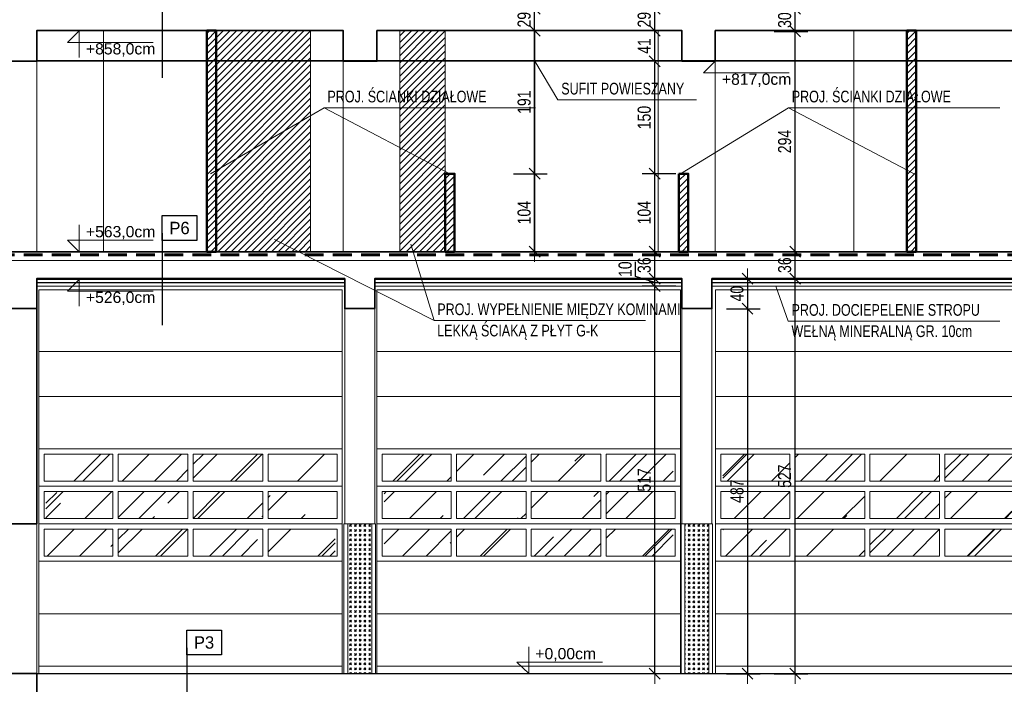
# Model space of a CAD drawing. Header units: millimetres. Extents: x 4813 to 9013, y -5271 to -2301.
# Tile 5 of 8: x 6098 to 7412, y -4273 to -3386. Entities that reach past the tile are written whole.
import ezdxf
from ezdxf.enums import TextEntityAlignment as Align

# ---------------------------------------------------------------- set-up
doc = ezdxf.new("R2010")
doc.units = ezdxf.units.MM
doc.linetypes.add('DASHEDX2', pattern=[1.5, 1, -0.5])
for name, color, linetype, lineweight in [('BA_txc', 1, 'Continuous', 18), ('BA_txs', 2, 'Continuous', 18), ('PG_PRZERYWANE_ŚREDNIE', 1, 'DASHEDX2', 18), ('PG_SZRAF', 1, 'Continuous', 18), ('PG_WIDOKOWE_CIENKIE', 1, 'Continuous', 18), ('PG_WYMIARY', 1, 'Continuous', 18), ('PG_ŚCIANY_SŁUPY', 4, 'Continuous', 35)]:
    doc.layers.add(name, color=color, linetype=linetype, lineweight=lineweight)
doc.layers.add('BS_TXG', color=2, linetype='Continuous')
doc.layers.add('PG_IZOLACJA', color=1, linetype='ZIGZAG')
doc.styles.add('BIKTG', font='BIKROMSW.SHX')
doc.styles.add('BIKTS', font='bikromsw.shx', dxfattribs={"width": 0.85})
doc.styles.add('BIKWYM', font='BIKROMSW.SHX', dxfattribs={"width": 0.8})
doc.styles.get("Standard").update_dxf_attribs({"font": 'arial.ttf'})
doc.linetypes.add('ZIGZAG', pattern='A,0.0001,-0.2,[131,ltypeshp.shx,S=0.2,R=0,X=-0.2,Y=0],-0.4,[131,ltypeshp.shx,S=0.2,R=180,X=0.2,Y=0],-0.2', length=0.8001)
doc.dimstyles.new('BA_KR_50', dxfattribs={"dimscale": 0.5, "dimtxt": 25, "dimasz": 1.666667, "dimexe": 24, "dimexo": 0, "dimgap": 0, "dimtad": 0, "dimdec": 1, "dimrnd": 0.5, "dimzin": 9, "dimdsep": 46, "dimtxsty": 'BIKWYM', "dimblk": 'WYM-KR', "dimcen": 0, "dimdle": 20, "dimclrd": 256, "dimclre": 256, "dimclrt": 7, "dimadec": 0, "dimazin": 0, "dimtfac": 0.033333, "dimtdec": 1, "dimtmove": 0, "dimatfit": 3, "dimldrblk": 'WYM-KR', "dimfxl": 40, "dimfxlon": 1, "dimtvp": 0.8, "dimtolj": 1, "dimarcsym": 0})
pattern_1 = [(45, (5984.445, -1816.78), (64.6578, 172.421), [1143, -152.4, 381, -76.2]), (45, (6029.17, -1718.18), (-125.544, 17.781), [228.6, -25.146, 457.2, -57.15]), (45, (5965.587, -1744.043), (244.0834, 316.2846), [609.6, -106.68, 304.8, -76.2])]

# ---------------------------------------------------------------- blocks, each defined once
blk = doc.blocks.new('brama poz')
at = {"layer": 'PG_SZRAF'}
h = blk.add_hatch(dxfattribs=at)
h.set_pattern_fill('AR-RROOF', color=256, scale=3, angle=45)
h.set_pattern_definition(pattern_1)
h.paths.add_polyline_path([(7579, -3965.5), (7489.5, -3965.5), (7489.5, -4001.5), (7579, -4001.5)])
h = blk.add_hatch(dxfattribs=at)
h.set_pattern_fill('AR-RROOF', color=256, scale=3, angle=45)
h.set_pattern_definition(pattern_1)
h.paths.add_polyline_path([(7679, -3965.5), (7586, -3965.5), (7586, -4001.5), (7679, -4001.5)])
h = blk.add_hatch(dxfattribs=at)
h.set_pattern_fill('AR-RROOF', color=256, scale=3, angle=45)
h.set_pattern_definition(pattern_1)
h.paths.add_polyline_path([(7779, -3965.5), (7686, -3965.5), (7686, -4001.5), (7779, -4001.5)])
h = blk.add_hatch(dxfattribs=at)
h.set_pattern_fill('AR-RROOF', color=256, scale=3, angle=45)
h.set_pattern_definition(pattern_1)
h.paths.add_polyline_path([(7875.5, -3965.5), (7786, -3965.5), (7786, -4001.5), (7875.5, -4001.5)])
h = blk.add_hatch(dxfattribs=at)
h.set_pattern_fill('AR-RROOF', color=256, scale=3, angle=45)
h.set_pattern_definition(pattern_1)
h.paths.add_polyline_path([(7579, -4015.5), (7489.5, -4015.5), (7489.5, -4051.5), (7579, -4051.5)])
h = blk.add_hatch(dxfattribs=at)
h.set_pattern_fill('AR-RROOF', color=256, scale=3, angle=45)
h.set_pattern_definition(pattern_1)
h.paths.add_polyline_path([(7679, -4015.5), (7586, -4015.5), (7586, -4051.5), (7679, -4051.5)])
h = blk.add_hatch(dxfattribs=at)
h.set_pattern_fill('AR-RROOF', color=256, scale=3, angle=45)
h.set_pattern_definition(pattern_1)
h.paths.add_polyline_path([(7779, -4015.5), (7686, -4015.5), (7686, -4051.5), (7779, -4051.5)])
h = blk.add_hatch(dxfattribs=at)
h.set_pattern_fill('AR-RROOF', color=256, scale=3, angle=45)
h.set_pattern_definition(pattern_1)
h.paths.add_polyline_path([(7875.5, -4015.5), (7786, -4015.5), (7786, -4051.5), (7875.5, -4051.5)])
h = blk.add_hatch(dxfattribs=at)
h.set_pattern_fill('AR-RROOF', color=256, scale=3, angle=45)
h.set_pattern_definition(pattern_1)
h.paths.add_polyline_path([(7579, -4065.5), (7489.5, -4065.5), (7489.5, -4101.5), (7579, -4101.5)])
h = blk.add_hatch(dxfattribs=at)
h.set_pattern_fill('AR-RROOF', color=256, scale=3, angle=45)
h.set_pattern_definition(pattern_1)
h.paths.add_polyline_path([(7679, -4065.5), (7586, -4065.5), (7586, -4101.5), (7679, -4101.5)])
h = blk.add_hatch(dxfattribs=at)
h.set_pattern_fill('AR-RROOF', color=256, scale=3, angle=45)
h.set_pattern_definition(pattern_1)
h.paths.add_polyline_path([(7779, -4065.5), (7686, -4065.5), (7686, -4101.5), (7779, -4101.5)])
h = blk.add_hatch(dxfattribs=at)
h.set_pattern_fill('AR-RROOF', color=256, scale=3, angle=45)
h.set_pattern_definition(pattern_1)
h.paths.add_polyline_path([(7875.5, -4065.5), (7786, -4065.5), (7786, -4101.5), (7875.5, -4101.5)])
for p, q in [((7480, -3958.5), (7885, -3958.5)), ((7487, -3965.5), (7579, -3965.5)), ((7487, -3965.5), (7487, -4001.5)), ((7579, -3965.5), (7579, -4001.5)), ((7586, -3965.5), (7679, -3965.5)), ((7586, -3965.5), (7586, -4001.5)), ((7679, -3965.5), (7679, -4001.5)), ((7686, -3965.5), (7779, -3965.5)), ((7686, -3965.5), (7686, -4001.5)), ((7779, -3965.5), (7779, -4001.5)), ((7786, -3965.5), (7878, -3965.5)), ((7786, -3965.5), (7786, -4001.5)), ((7878, -4001.5), (7878, -3965.5)), ((7487, -4001.5), (7579, -4001.5)), ((7586, -4001.5), (7679, -4001.5)), ((7686, -4001.5), (7779, -4001.5)), ((7786, -4001.5), (7878, -4001.5)), ((7480, -4008.5), (7885, -4008.5)), ((7487, -4015.5), (7579, -4015.5)), ((7487, -4015.5), (7487, -4051.5)), ((7579, -4015.5), (7579, -4051.5)), ((7586, -4015.5), (7679, -4015.5)), ((7586, -4015.5), (7586, -4051.5)), ((7679, -4015.5), (7679, -4051.5)), ((7686, -4015.5), (7779, -4015.5)), ((7686, -4015.5), (7686, -4051.5)), ((7779, -4015.5), (7779, -4051.5)), ((7786, -4015.5), (7878, -4015.5)), ((7786, -4015.5), (7786, -4051.5)), ((7878, -4051.5), (7878, -4015.5)), ((7480, -4058.5), (7885, -4058.5)), ((7487, -4051.5), (7579, -4051.5)), ((7586, -4051.5), (7679, -4051.5)), ((7686, -4051.5), (7779, -4051.5)), ((7786, -4051.5), (7878, -4051.5)), ((7487, -4065.5), (7579, -4065.5)), ((7487, -4065.5), (7487, -4101.5)), ((7579, -4065.5), (7579, -4101.5)), ((7586, -4065.5), (7679, -4065.5)), ((7586, -4065.5), (7586, -4101.5)), ((7679, -4065.5), (7679, -4101.5)), ((7686, -4065.5), (7779, -4065.5)), ((7686, -4065.5), (7686, -4101.5)), ((7779, -4065.5), (7779, -4101.5)), ((7786, -4065.5), (7878, -4065.5)), ((7786, -4065.5), (7786, -4101.5)), ((7878, -4101.5), (7878, -4065.5)), ((7480, -4108.5), (7885, -4108.5)), ((7487, -4101.5), (7579, -4101.5)), ((7586, -4101.5), (7679, -4101.5)), ((7586, -4101.5), (7679, -4101.5)), ((7686, -4101.5), (7779, -4101.5)), ((7786, -4101.5), (7878, -4101.5)), ((7480, -4178.5), (7885, -4178.5))]:
    blk.add_line(p, q, dxfattribs=at)
at = {"layer": 'PG_WIDOKOWE_CIENKIE'}
for p, q in [((7885, -3828.5), (7480, -3828.5)), ((7480, -3888.5), (7885, -3888.5)), ((7480, -4248.5), (7885, -4248.5))]:
    blk.add_line(p, q, dxfattribs=at)
blk.add_lwpolyline([(7480, -4258.5), (7885, -4258.5), (7885, -3746.5), (7480, -3746.5)], close=True, dxfattribs=at)
blk.add_lwpolyline([(7885, -3771.5), (7885, -4258.5)], dxfattribs=at)
blk = doc.blocks.new('OZNWAR')
blk.add_lwpolyline([(-35, 0), (-35, 50), (35, 50), (35, 0)], close=True)
at = {"style": 'BIKTG'}
blk.add_attdef('OZNWAR', text='', height=25, dxfattribs=at).set_placement((0, 25), align=Align.MIDDLE)
blk = doc.blocks.new('WYM-KR')
at = {"linetype": 'ByBlock'}
blk.add_line((11.52, 0), (-11.52, 0), dxfattribs=at)
at = {"color": 7, "linetype": 'ByBlock'}
blk.add_line((6.24, 6.24), (-6.24, -6.24), dxfattribs=at)
blk = doc.blocks.new('*D383')
at = {"layer": 'Defpoints', "color": 0, "transparency": 16777216}
for p in [(6945.8, -3741.5), (6980, -3741.5), (6980, -4258.5)]:
    blk.add_point(p, dxfattribs=at)
at = {"layer": 'PG_WYMIARY', "lineweight": -2, "transparency": 16777216}
for p, q in [((6973.8, -3741.5), (6929, -3741.5)), ((6945.8, -4257.3), (6945.8, -3742.6)), ((6973.8, -4258.5), (6929, -4258.5))]:
    blk.add_line(p, q, dxfattribs=at)
at = {"layer": 'PG_WYMIARY', "lineweight": -2, "transparency": 16777216, "xscale": 1.166666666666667, "yscale": 1.166666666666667, "zscale": 1.166666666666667}
for p, rotation in [((6945.8, -3741.5), 90), ((6945.8, -4258.5), 270)]:
    blk.add_blockref('WYM-KR', p, dxfattribs=dict(at, rotation=rotation))
at = {"layer": 'PG_WYMIARY', "color": 7, "transparency": 16777216, "insert": (6931.8, -4000), "char_height": 17.5, "attachment_point": 5, "rotation": 90, "style": 'BIKWYM'}
blk.add_mtext('\\A1;517', dxfattribs=at)
blk = doc.blocks.new('*D384')
at = {"layer": 'Defpoints', "color": 0, "transparency": 16777216}
for p in [(6945.8, -3731.5), (6982, -3731.5), (6980, -3741.5)]:
    blk.add_point(p, dxfattribs=at)
at = {"layer": 'PG_WYMIARY', "lineweight": -2, "transparency": 16777216}
for p, q in [((6920.3, -3728.8), (6920.3, -3708.8)), ((6945.8, -3736.5), (6920.3, -3728.8)), ((6973.8, -3731.5), (6929, -3731.5)), ((6973.8, -3741.5), (6929, -3741.5)), ((6945.8, -3740.3), (6945.8, -3732.6))]:
    blk.add_line(p, q, dxfattribs=at)
at = {"layer": 'PG_WYMIARY', "lineweight": -2, "transparency": 16777216, "xscale": 1.166666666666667, "yscale": 1.166666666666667, "zscale": 1.166666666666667}
for p, rotation in [((6945.8, -3731.5), 90), ((6945.8, -3741.5), 270)]:
    blk.add_blockref('WYM-KR', p, dxfattribs=dict(at, rotation=rotation))
at = {"layer": 'PG_WYMIARY', "color": 7, "transparency": 16777216, "insert": (6906.3, -3718.8), "char_height": 17.5, "attachment_point": 5, "rotation": 90, "style": 'BIKWYM'}
blk.add_mtext('\\A1;10', dxfattribs=at)
blk = doc.blocks.new('*D385')
at = {"layer": 'Defpoints', "color": 0, "transparency": 16777216}
for p in [(6945.8, -3695.5), (6950.5, -3695.5), (6982, -3731.5)]:
    blk.add_point(p, dxfattribs=at)
at = {"layer": 'PG_WYMIARY', "lineweight": -2, "transparency": 16777216}
for p, q in [((6950.5, -3695.5), (6929, -3695.5)), ((6945.8, -3730.3), (6945.8, -3696.6)), ((6973.8, -3731.5), (6929, -3731.5))]:
    blk.add_line(p, q, dxfattribs=at)
at = {"layer": 'PG_WYMIARY', "lineweight": -2, "transparency": 16777216, "xscale": 1.166666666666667, "yscale": 1.166666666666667, "zscale": 1.166666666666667}
for p, rotation in [((6945.8, -3695.5), 90), ((6945.8, -3731.5), 270)]:
    blk.add_blockref('WYM-KR', p, dxfattribs=dict(at, rotation=rotation))
at = {"layer": 'PG_WYMIARY', "color": 7, "transparency": 16777216, "insert": (6931.8, -3713.5), "char_height": 17.5, "attachment_point": 5, "rotation": 90, "style": 'BIKWYM'}
blk.add_mtext('\\A1;36', dxfattribs=at)
blk = doc.blocks.new('*D386')
at = {"layer": 'Defpoints', "color": 0, "transparency": 16777216}
for p in [(6945.8, -3591.5), (6978, -3591.5), (6950.5, -3695.5)]:
    blk.add_point(p, dxfattribs=at)
at = {"layer": 'PG_WYMIARY', "lineweight": -2, "transparency": 16777216}
for p, q in [((6973.8, -3591.5), (6929, -3591.5)), ((6945.8, -3694.3), (6945.8, -3592.6)), ((6950.5, -3695.5), (6929, -3695.5))]:
    blk.add_line(p, q, dxfattribs=at)
at = {"layer": 'PG_WYMIARY', "lineweight": -2, "transparency": 16777216, "xscale": 1.166666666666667, "yscale": 1.166666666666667, "zscale": 1.166666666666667}
for p, rotation in [((6945.8, -3591.5), 90), ((6945.8, -3695.5), 270)]:
    blk.add_blockref('WYM-KR', p, dxfattribs=dict(at, rotation=rotation))
at = {"layer": 'PG_WYMIARY', "color": 7, "transparency": 16777216, "insert": (6931.8, -3643.5), "char_height": 17.5, "attachment_point": 5, "rotation": 90, "style": 'BIKWYM'}
blk.add_mtext('\\A1;104', dxfattribs=at)
blk = doc.blocks.new('*D387')
at = {"layer": 'Defpoints', "color": 0, "transparency": 16777216}
for p in [(6945.8, -3441.5), (6982, -3441.5), (6978, -3591.5)]:
    blk.add_point(p, dxfattribs=at)
at = {"layer": 'PG_WYMIARY', "lineweight": -2, "transparency": 16777216}
for p, q in [((6973.8, -3441.5), (6929, -3441.5)), ((6945.8, -3590.3), (6945.8, -3442.6)), ((6973.8, -3591.5), (6929, -3591.5))]:
    blk.add_line(p, q, dxfattribs=at)
at = {"layer": 'PG_WYMIARY', "lineweight": -2, "transparency": 16777216, "xscale": 1.166666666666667, "yscale": 1.166666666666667, "zscale": 1.166666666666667}
for p, rotation in [((6945.8, -3441.5), 90), ((6945.8, -3591.5), 270)]:
    blk.add_blockref('WYM-KR', p, dxfattribs=dict(at, rotation=rotation))
at = {"layer": 'PG_WYMIARY', "color": 7, "transparency": 16777216, "insert": (6931.8, -3516.5), "char_height": 17.5, "attachment_point": 5, "rotation": 90, "style": 'BIKWYM'}
blk.add_mtext('\\A1;150', dxfattribs=at)
blk = doc.blocks.new('*D388')
at = {"layer": 'Defpoints', "color": 0, "transparency": 16777216}
for p in [(6945.8, -3400.5), (6982, -3400.5), (6982, -3441.5)]:
    blk.add_point(p, dxfattribs=at)
at = {"layer": 'PG_WYMIARY', "lineweight": -2, "transparency": 16777216}
for p, q in [((6973.8, -3400.5), (6929, -3400.5)), ((6945.8, -3440.3), (6945.8, -3401.6)), ((6973.8, -3441.5), (6929, -3441.5))]:
    blk.add_line(p, q, dxfattribs=at)
at = {"layer": 'PG_WYMIARY', "lineweight": -2, "transparency": 16777216, "xscale": 1.166666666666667, "yscale": 1.166666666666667, "zscale": 1.166666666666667}
for p, rotation in [((6945.8, -3400.5), 90), ((6945.8, -3441.5), 270)]:
    blk.add_blockref('WYM-KR', p, dxfattribs=dict(at, rotation=rotation))
at = {"layer": 'PG_WYMIARY', "color": 7, "transparency": 16777216, "insert": (6931.8, -3421), "char_height": 17.5, "attachment_point": 5, "rotation": 90, "style": 'BIKWYM'}
blk.add_mtext('\\A1;41', dxfattribs=at)
blk = doc.blocks.new('*D389')
at = {"layer": 'Defpoints', "color": 0, "transparency": 16777216}
for p in [(6945.8, -3371.5), (6956.5, -3371.5), (6982, -3400.5)]:
    blk.add_point(p, dxfattribs=at)
at = {"layer": 'PG_WYMIARY', "lineweight": -2, "transparency": 16777216}
for p, q in [((6956.5, -3371.5), (6929, -3371.5)), ((6945.8, -3399.3), (6945.8, -3372.6)), ((6973.8, -3400.5), (6929, -3400.5))]:
    blk.add_line(p, q, dxfattribs=at)
at = {"layer": 'PG_WYMIARY', "lineweight": -2, "transparency": 16777216, "xscale": 1.166666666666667, "yscale": 1.166666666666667, "zscale": 1.166666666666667}
for p, rotation in [((6945.8, -3371.5), 90), ((6945.8, -3400.5), 270)]:
    blk.add_blockref('WYM-KR', p, dxfattribs=dict(at, rotation=rotation))
at = {"layer": 'PG_WYMIARY', "color": 7, "transparency": 16777216, "insert": (6931.8, -3386), "char_height": 17.5, "attachment_point": 5, "rotation": 90, "style": 'BIKWYM'}
blk.add_mtext('\\A1;29', dxfattribs=at)
blk = doc.blocks.new('*D394')
at = {"layer": 'Defpoints', "color": 0, "transparency": 16777216}
for p in [(6982, -3731.5), (7133.2, -3731.5), (6980, -4258.5)]:
    blk.add_point(p, dxfattribs=at)
at = {"layer": 'PG_WYMIARY', "lineweight": -2, "transparency": 16777216}
for p, q in [((7105.2, -3731.5), (7150, -3731.5)), ((7133.2, -4257.3), (7133.2, -3732.6)), ((7105.2, -4258.5), (7150, -4258.5))]:
    blk.add_line(p, q, dxfattribs=at)
at = {"layer": 'PG_WYMIARY', "lineweight": -2, "transparency": 16777216, "xscale": 1.166666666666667, "yscale": 1.166666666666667, "zscale": 1.166666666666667}
for p, rotation in [((7133.2, -3731.5), 90), ((7133.2, -4258.5), 270)]:
    blk.add_blockref('WYM-KR', p, dxfattribs=dict(at, rotation=rotation))
at = {"layer": 'PG_WYMIARY', "color": 7, "transparency": 16777216, "insert": (7119.2, -3995), "char_height": 17.5, "attachment_point": 5, "rotation": 90, "style": 'BIKWYM'}
blk.add_mtext('\\A1;527', dxfattribs=at)
blk = doc.blocks.new('*D395')
at = {"layer": 'Defpoints', "color": 0, "transparency": 16777216}
for p in [(7026.5, -3695.5), (7133.2, -3695.5), (6982, -3731.5)]:
    blk.add_point(p, dxfattribs=at)
at = {"layer": 'PG_WYMIARY', "lineweight": -2, "transparency": 16777216}
for p, q in [((7105.2, -3695.5), (7150, -3695.5)), ((7133.2, -3730.3), (7133.2, -3696.6)), ((7105.2, -3731.5), (7150, -3731.5))]:
    blk.add_line(p, q, dxfattribs=at)
at = {"layer": 'PG_WYMIARY', "lineweight": -2, "transparency": 16777216, "xscale": 1.166666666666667, "yscale": 1.166666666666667, "zscale": 1.166666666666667}
for p, rotation in [((7133.2, -3695.5), 90), ((7133.2, -3731.5), 270)]:
    blk.add_blockref('WYM-KR', p, dxfattribs=dict(at, rotation=rotation))
at = {"layer": 'PG_WYMIARY', "color": 7, "transparency": 16777216, "insert": (7119.2, -3713.5), "char_height": 17.5, "attachment_point": 5, "rotation": 90, "style": 'BIKWYM'}
blk.add_mtext('\\A1;36', dxfattribs=at)
blk = doc.blocks.new('*D396')
at = {"layer": 'Defpoints', "color": 0, "transparency": 16777216}
for p in [(7026.5, -3401.5), (7133.2, -3401.5), (7026.5, -3695.5)]:
    blk.add_point(p, dxfattribs=at)
at = {"layer": 'PG_WYMIARY', "lineweight": -2, "transparency": 16777216}
for p, q in [((7105.2, -3401.5), (7150, -3401.5)), ((7133.2, -3694.3), (7133.2, -3402.6)), ((7105.2, -3695.5), (7150, -3695.5))]:
    blk.add_line(p, q, dxfattribs=at)
at = {"layer": 'PG_WYMIARY', "lineweight": -2, "transparency": 16777216, "xscale": 1.166666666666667, "yscale": 1.166666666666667, "zscale": 1.166666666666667}
for p, rotation in [((7133.2, -3401.5), 90), ((7133.2, -3695.5), 270)]:
    blk.add_blockref('WYM-KR', p, dxfattribs=dict(at, rotation=rotation))
at = {"layer": 'PG_WYMIARY', "color": 7, "transparency": 16777216, "insert": (7119.2, -3548.5), "char_height": 17.5, "attachment_point": 5, "rotation": 90, "style": 'BIKWYM'}
blk.add_mtext('\\A1;294', dxfattribs=at)
blk = doc.blocks.new('*D397')
at = {"layer": 'Defpoints', "color": 0, "transparency": 16777216}
for p in [(7133.2, -3371.5), (7162.5, -3371.5), (7026.5, -3401.5)]:
    blk.add_point(p, dxfattribs=at)
at = {"layer": 'PG_WYMIARY', "lineweight": -2, "transparency": 16777216}
for p, q in [((7161.2, -3371.5), (7116.4, -3371.5)), ((7133.2, -3400.3), (7133.2, -3372.6)), ((7105.2, -3401.5), (7150, -3401.5))]:
    blk.add_line(p, q, dxfattribs=at)
at = {"layer": 'PG_WYMIARY', "lineweight": -2, "transparency": 16777216, "xscale": 1.166666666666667, "yscale": 1.166666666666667, "zscale": 1.166666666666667}
for p, rotation in [((7133.2, -3371.5), 90), ((7133.2, -3401.5), 270)]:
    blk.add_blockref('WYM-KR', p, dxfattribs=dict(at, rotation=rotation))
at = {"layer": 'PG_WYMIARY', "color": 7, "transparency": 16777216, "insert": (7119.2, -3386.5), "char_height": 17.5, "attachment_point": 5, "rotation": 90, "style": 'BIKWYM'}
blk.add_mtext('\\A1;30', dxfattribs=at)
blk = doc.blocks.new('*D401')
at = {"layer": 'Defpoints', "color": 0, "transparency": 16777216}
for p in [(7022, -3731.5), (7022, -3771.5), (7069.6, -3771.5)]:
    blk.add_point(p, dxfattribs=at)
at = {"layer": 'PG_WYMIARY', "lineweight": -2, "transparency": 16777216}
for p, q in [((7041.6, -3731.5), (7086.4, -3731.5)), ((7069.6, -3732.6), (7069.6, -3770.3)), ((7041.6, -3771.5), (7086.4, -3771.5))]:
    blk.add_line(p, q, dxfattribs=at)
at = {"layer": 'PG_WYMIARY', "lineweight": -2, "transparency": 16777216, "xscale": 1.166666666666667, "yscale": 1.166666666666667, "zscale": 1.166666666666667}
for p, rotation in [((7069.6, -3731.5), 90), ((7069.6, -3771.5), 270)]:
    blk.add_blockref('WYM-KR', p, dxfattribs=dict(at, rotation=rotation))
at = {"layer": 'PG_WYMIARY', "color": 7, "transparency": 16777216, "insert": (7055.6, -3751.5), "char_height": 17.5, "attachment_point": 5, "rotation": 90, "style": 'BIKWYM'}
blk.add_mtext('\\A1;40', dxfattribs=at)
blk = doc.blocks.new('*D402')
at = {"layer": 'Defpoints', "color": 0, "transparency": 16777216}
for p in [(7022, -3771.5), (7022, -4258.5), (7069.6, -4258.5)]:
    blk.add_point(p, dxfattribs=at)
at = {"layer": 'PG_WYMIARY', "lineweight": -2, "transparency": 16777216}
for p, q in [((7041.6, -3771.5), (7086.4, -3771.5)), ((7069.6, -3772.6), (7069.6, -4257.3)), ((7041.6, -4258.5), (7086.4, -4258.5))]:
    blk.add_line(p, q, dxfattribs=at)
at = {"layer": 'PG_WYMIARY', "lineweight": -2, "transparency": 16777216, "xscale": 1.166666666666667, "yscale": 1.166666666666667, "zscale": 1.166666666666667}
for p, rotation in [((7069.6, -3771.5), 90), ((7069.6, -4258.5), 270)]:
    blk.add_blockref('WYM-KR', p, dxfattribs=dict(at, rotation=rotation))
at = {"layer": 'PG_WYMIARY', "color": 7, "transparency": 16777216, "insert": (7055.6, -4015), "char_height": 17.5, "attachment_point": 5, "rotation": 90, "style": 'BIKWYM'}
blk.add_mtext('\\A1;487', dxfattribs=at)
blk = doc.blocks.new('A$C4C4556DF')
at = {"layer": 'PG_SZRAF'}
h = blk.add_hatch(dxfattribs=at)
h.set_pattern_fill('GOST_GLASS', color=256, scale=0.75)
h.set_pattern_definition([(45, (-1944.602, 2441.6706), (6.363961, 0), [3.75, -5.25]), (45, (-1943.011, 2441.6706), (6.363961, 0), [1.5, -7.5]), (45, (-1944.602, 2443.2616), (6.363961, 0), [1.5, -7.5])])
h.paths.add_polyline_path([(-36, 200), (-36, 0), (-4, 0), (-4, 200)])
at = {"layer": 'PG_WIDOKOWE_CIENKIE'}
for p, q in [((1, 200), (-41, 200)), ((-41, 200), (-41, 0)), ((-36, 200), (-36, 0)), ((-4, 200), (-4, 0)), ((1, 200), (1, 0))]:
    blk.add_line(p, q, dxfattribs=at)
blk = doc.blocks.new('*D451')
at = {"layer": 'Defpoints', "color": 0, "transparency": 16777216}
for p in [(6678.5, -3591.5), (6785.5, -3591.5), (6678.5, -3695.5)]:
    blk.add_point(p, dxfattribs=at)
at = {"layer": 'PG_WYMIARY', "lineweight": -2, "transparency": 16777216}
for p, q in [((6757.5, -3591.5), (6802.3, -3591.5)), ((6785.5, -3694.3), (6785.5, -3592.6)), ((6757.5, -3695.5), (6802.3, -3695.5))]:
    blk.add_line(p, q, dxfattribs=at)
at = {"layer": 'PG_WYMIARY', "lineweight": -2, "transparency": 16777216, "xscale": 1.166666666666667, "yscale": 1.166666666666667, "zscale": 1.166666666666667}
for p, rotation in [((6785.5, -3591.5), 90), ((6785.5, -3695.5), 270)]:
    blk.add_blockref('WYM-KR', p, dxfattribs=dict(at, rotation=rotation))
at = {"layer": 'PG_WYMIARY', "color": 7, "transparency": 16777216, "insert": (6771.5, -3643.5), "char_height": 17.5, "attachment_point": 5, "rotation": 90, "style": 'BIKWYM'}
blk.add_mtext('\\A1;104', dxfattribs=at)
blk = doc.blocks.new('*D452')
at = {"layer": 'Defpoints', "color": 0, "transparency": 16777216}
for p in [(6785.5, -3400.5), (6785.5, -3400.5), (6678.5, -3591.5)]:
    blk.add_point(p, dxfattribs=at)
at = {"layer": 'PG_WYMIARY', "lineweight": -2, "transparency": 16777216}
for p, q in [((6785.5, -3400.5), (6768.7, -3400.5)), ((6785.5, -3590.3), (6785.5, -3401.6)), ((6757.5, -3591.5), (6802.3, -3591.5))]:
    blk.add_line(p, q, dxfattribs=at)
at = {"layer": 'PG_WYMIARY', "lineweight": -2, "transparency": 16777216, "xscale": 1.166666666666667, "yscale": 1.166666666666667, "zscale": 1.166666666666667}
for p, rotation in [((6785.5, -3400.5), 90), ((6785.5, -3591.5), 270)]:
    blk.add_blockref('WYM-KR', p, dxfattribs=dict(at, rotation=rotation))
at = {"layer": 'PG_WYMIARY', "color": 7, "transparency": 16777216, "insert": (6771.5, -3496), "char_height": 17.5, "attachment_point": 5, "rotation": 90, "style": 'BIKWYM'}
blk.add_mtext('\\A1;191', dxfattribs=at)
blk = doc.blocks.new('*D453')
at = {"layer": 'Defpoints', "color": 0, "transparency": 16777216}
for p in [(6785.5, -3371.5), (6785.5, -3371.5), (6785.5, -3400.5)]:
    blk.add_point(p, dxfattribs=at)
at = {"layer": 'PG_WYMIARY', "lineweight": -2, "transparency": 16777216}
for p, q in [((6785.5, -3371.5), (6768.7, -3371.5)), ((6785.5, -3399.3), (6785.5, -3372.6)), ((6785.5, -3400.5), (6768.7, -3400.5))]:
    blk.add_line(p, q, dxfattribs=at)
at = {"layer": 'PG_WYMIARY', "lineweight": -2, "transparency": 16777216, "xscale": 1.166666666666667, "yscale": 1.166666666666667, "zscale": 1.166666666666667}
for p, rotation in [((6785.5, -3371.5), 90), ((6785.5, -3400.5), 270)]:
    blk.add_blockref('WYM-KR', p, dxfattribs=dict(at, rotation=rotation))
at = {"layer": 'PG_WYMIARY', "color": 7, "transparency": 16777216, "insert": (6771.5, -3386), "char_height": 17.5, "attachment_point": 5, "rotation": 90, "style": 'BIKWYM'}
blk.add_mtext('\\A1;29', dxfattribs=at)

msp = doc.modelspace()

# ---------------------------------------------------------------- hatches: boundary and pattern name
at = {"layer": 'PG_SZRAF', "true_color": 0x000000}
h = msp.add_hatch(dxfattribs=at)
h.set_pattern_fill('ANSI31', color=18, scale=2)
h.paths.add_polyline_path([(6348.05, -3400.45), (6360.55, -3400.45), (6360.55, -3695.45), (6348.05, -3695.45)])
h = msp.add_hatch(dxfattribs=at)
h.set_pattern_fill('ANSI31', color=18, scale=2)
h.set_pattern_definition([(45, (-179.5, 0), (-4.490128, 4.490128), [])])
h.paths.add_polyline_path([(6360.55, -3400.45), (6486.55, -3400.45), (6486.55, -3695.45), (6360.55, -3695.45)])
h = msp.add_hatch(dxfattribs=at)
h.set_pattern_fill('ANSI31', color=18, scale=2)
h.paths.add_polyline_path([(6605.55, -3400.45), (6666.05, -3400.45), (6666.05, -3695.45), (6605.55, -3695.45)])
h = msp.add_hatch(dxfattribs=at)
h.set_pattern_fill('ANSI31', color=18, scale=2)
h.paths.add_polyline_path([(7282.05, -3400.45), (7294.55, -3400.45), (7294.55, -3695.45), (7282.05, -3695.45)])
h = msp.add_hatch(dxfattribs=at)
h.set_pattern_fill('ANSI31', color=18, scale=2)
h.paths.add_polyline_path([(6666.05, -3591.45), (6678.55, -3591.45), (6678.55, -3695.45), (6666.05, -3695.45)])
h = msp.add_hatch(dxfattribs=at)
h.set_pattern_fill('ANSI31', color=18, scale=2)
h.paths.add_polyline_path([(6978.05, -3591.45), (6990.55, -3591.45), (6990.55, -3695.45), (6978.05, -3695.45)])

# ---------------------------------------------------------------- linework, layer by layer
at = {"color": 18, "true_color": 0x000000}
msp.add_lwpolyline([(5435.55, -4258.45), (7894.55, -4258.45)], dxfattribs=at)
at = {"layer": 'BA_txc', "color": 18, "true_color": 0x000000}
for p, q in [((6177.8, -3400.91), (6161.92, -3416.43)), ((6177.8, -3436.53), (6177.8, -3400.91)), ((6161.92, -3416.43), (6276.26, -3416.43)), ((7026.55, -3441.45), (7010.67, -3456.97)), ((7026.55, -3477.08), (7026.55, -3441.45)), ((7010.67, -3456.97), (7125, -3456.97)), ((6177.8, -3659.83), (6177.8, -3695.45)), ((6177.8, -3695.45), (6161.92, -3679.94)), ((6161.92, -3679.94), (6276.26, -3679.94)), ((6177.8, -3732.45), (6161.92, -3747.97)), ((6177.8, -3768.08), (6177.8, -3732.45)), ((6161.92, -3747.97), (6276.26, -3747.97)), ((6777.55, -4222.83), (6777.55, -4258.45)), ((6777.55, -4258.45), (6761.67, -4242.94)), ((6761.67, -4242.94), (6876, -4242.94))]:
    msp.add_line(p, q, dxfattribs=at)
at = {"layer": 'BS_TXG', "color": 18, "true_color": 0x000000}
for p, q in [((6288.47, -3340.85), (6288.47, -3463.39)), ((6288.47, -3670.85), (6288.47, -3793.39)), ((6321.22, -4223.85), (6321.22, -4346.39))]:
    msp.add_line(p, q, dxfattribs=at)
at = {"layer": 'PG_IZOLACJA', "color": 18, "ltscale": 16, "true_color": 0x000000}
for p, q in [((6121.05, -3736.45), (6532.05, -3736.45)), ((6572.05, -3736.45), (6982.05, -3736.45)), ((7022.05, -3736.45), (7435.05, -3736.45))]:
    msp.add_line(p, q, dxfattribs=at)
at = {"layer": 'PG_PRZERYWANE_ŚREDNIE', "color": 18, "lineweight": 60, "ltscale": 25, "true_color": 0x000000}
msp.add_lwpolyline([(8078.84, -3699.89), (5857.05, -3699.89), (5857.05, -4407.04), (8078.84, -4407.04)], close=True, dxfattribs=at)
at = {"layer": 'PG_WIDOKOWE_CIENKIE', "color": 18, "true_color": 0x000000}
for p, q in [((6121.05, -3741.45), (6532.05, -3741.45)), ((6572.05, -3741.45), (6982.05, -3741.45)), ((7022.05, -3741.45), (7435.05, -3741.45))]:
    msp.add_line(p, q, dxfattribs=at)
for points in [[(6210.05, -3400.45), (6210.05, -3695.45)], [(6530.05, -3400.45), (6530.05, -3695.45)], [(6785.55, -3400.45), (6785.55, -3695.45)], [(6950.55, -3400.45), (6950.55, -3695.45)], [(7026.55, -3401.45), (7026.55, -3695.45)], [(7211.55, -3400.45), (7211.55, -3695.45)], [(6121.05, -3441.45), (6121.05, -3695.45)], [(6504.66, -3503.39), (6672.3, -3591.45)], [(7124.29, -3503.39), (7291.93, -3591.45)], [(7885.05, -3707.45), (5885.55, -3707.45)], [(6121.05, -3732.45), (6532.05, -3732.45)], [(6572.05, -3732.45), (6982.05, -3732.45)], [(7022.05, -3732.45), (7435.05, -3732.45)]]:
    msp.add_lwpolyline(points, dxfattribs=at)
at = {"layer": 'PG_WIDOKOWE_CIENKIE', "color": 18, "lineweight": 50, "true_color": 0x000000}
for points in [[(6348.05, -3400.45), (6360.55, -3400.45), (6360.55, -3695.45), (6348.05, -3695.45)], [(7282.05, -3400.45), (7294.55, -3400.45), (7294.55, -3695.45), (7282.05, -3695.45)], [(6666.05, -3591.45), (6678.55, -3591.45), (6678.55, -3695.45), (6666.05, -3695.45)], [(6978.05, -3591.45), (6990.55, -3591.45), (6990.55, -3695.45), (6978.05, -3695.45)]]:
    msp.add_lwpolyline(points, close=True, dxfattribs=at)
at = {"layer": 'PG_WIDOKOWE_CIENKIE', "color": 18, "true_color": 0x000000}
for points in [[(6360.55, -3400.45), (6486.55, -3400.45), (6486.55, -3695.45), (6360.55, -3695.45)], [(6605.55, -3400.45), (6666.05, -3400.45), (6666.05, -3695.45), (6605.55, -3695.45)], [(6532.05, -3771.45), (6572.05, -3771.45), (6572.05, -4058.45), (6532.05, -4058.45)], [(6982.05, -3771.45), (7022.05, -3771.45), (7022.05, -4058.45), (6982.05, -4058.45)], [(6084.55, -4058.45), (6121.05, -4058.45), (6121.05, -4258.45), (6084.55, -4258.45)]]:
    msp.add_lwpolyline(points, close=True, dxfattribs=at)
at = {"layer": 'PG_WYMIARY', "color": 18, "true_color": 0x000000}
for points in [[(6121.05, -3440.2), (7885.05, -3440.2)], [(6121.05, -3441.45), (7885.05, -3441.45)], [(6785.55, -3441.45), (6816.66, -3492.9), (7001.49, -3492.9)], [(6352.94, -3591.45), (6504.66, -3503.39), (6786.8, -3503.39)], [(6979.93, -3591.45), (7124.29, -3503.39), (7406.43, -3503.39)], [(6651.27, -3787.24), (6438.17, -3679.04)], [(6620.16, -3685.3), (6651.27, -3787.24), (6933.41, -3787.24)], [(7107.18, -3741.45), (7124.02, -3788.1), (7406.17, -3788.1)]]:
    msp.add_lwpolyline(points, dxfattribs=at)
at = {"layer": 'PG_ŚCIANY_SŁUPY', "color": 18, "true_color": 0x000000}
for points in [[(6081.05, -3371.45), (5857.05, -3371.45), (5857.05, -3400.45), (6081.05, -3400.45), (6081.05, -3441.45), (6121.05, -3441.45), (6121.05, -3400.45), (6530.05, -3400.45), (6530.05, -3441.45), (6575.05, -3441.45), (6575.05, -3400.45), (6982.05, -3400.45), (6982.05, -3441.45), (7026.55, -3441.45), (7026.55, -3400.45), (7435.05, -3400.45), (7435.05, -3441.45), (7480.05, -3441.45), (7480.05, -3400.45), (7885.05, -3400.45), (7885.05, -3441.45), (7925.05, -3441.45), (7925.05, -3371.45)], [(6081.05, -3695.45), (6081.05, -3699.45), (5857.05, -3699.45), (5857.05, -3731.45), (6081.05, -3731.45), (6081.05, -3771.45), (6121.05, -3771.45), (6121.05, -3731.45), (6532.05, -3731.45), (6532.05, -3771.45), (6572.05, -3771.45), (6572.05, -3731.45), (6982.05, -3731.45), (6982.05, -3771.45), (7022.05, -3771.45), (7022.05, -3731.45), (7435.05, -3731.45), (7435.05, -3771.45), (7475.05, -3771.45), (7475.05, -3731.45), (7885.05, -3731.45), (7885.05, -3771.45), (7925.05, -3771.45), (7925.05, -3695.45)], [(6084.55, -3771.45), (6121.05, -3771.45), (6121.05, -4058.45), (6084.55, -4058.45)], [(6084.55, -4258.45), (6121.05, -4258.45), (6121.05, -4318.45), (6084.55, -4318.45)]]:
    msp.add_lwpolyline(points, close=True, dxfattribs=at)

# ---------------------------------------------------------------- block references
at = {"layer": 'BS_TXG', "color": 18, "true_color": 0x000000, "xscale": 0.6600000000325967, "yscale": 0.6600000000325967, "zscale": 0.6600000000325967, "rotation": 359.999998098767}
for p, values in [((6311.57, -3680.38), {'OZNWAR': 'P6'}), ((6344.32, -4233.38), {'OZNWAR': 'P3'})]:
    msp.add_blockref('OZNWAR', p, dxfattribs=at).add_auto_attribs(values)
at = {"layer": 'PG_WIDOKOWE_CIENKIE', "color": 18, "true_color": 0x000000}
for p in [(6572.05, -4258.45), (7022.05, -4258.45)]:
    msp.add_blockref('A$C4C4556DF', p, dxfattribs=at)
at = {"layer": 'PG_ŚCIANY_SŁUPY', "color": 18, "true_color": 0x000000}
for p in [(-1356.25, 0), (-905, 0), (-453, 0)]:
    msp.add_blockref('brama poz', p, dxfattribs=at)

# ---------------------------------------------------------------- texts
at = {"layer": 'BA_txc', "color": 18, "true_color": 0x000000, "char_height": 15}
for s, width, insert, attachment_point in [('+858,0cm', 67.1278, (6186.71, -3435.1), 7), ('+817,0cm', 67.1278, (7035.45, -3475.64), 7), ('+563,0cm', 67.1278, (6186.71, -3661.26), 1), ('+526,0cm', 67.1278, (6186.71, -3766.64), 7), ('+0,00cm', 650.6795, (6786.45, -4224.26), 1)]:
    msp.add_mtext_dynamic_manual_height_columns(s, width=width, gutter_width=50, heights=[0], dxfattribs=dict(at, insert=insert, attachment_point=attachment_point))
at = {"layer": 'BA_txs', "color": 18, "true_color": 0x000000, "style": 'BIKTS', "width": 0.8}
for s, p in [('PROJ. ŚCIANKI DZIAŁOWE', (6509.02, -3496.27)), ('SUFIT POWIESZANY', (6821.02, -3485.75)), ('PROJ. ŚCIANKI DZIAŁOWE', (7128.65, -3496.27)), ('PROJ. WYPEŁNIENIE MIĘDZY KOMINAMI', (6655.63, -3780.12)), ('PROJ. DOCIEPELENIE STROPU', (7128.39, -3780.98)), ('LEKKĄ ŚCIAKĄ Z PŁYT G-K', (6655.44, -3808.51)), ('WEŁNĄ MINERALNĄ GR. 10cm', (7128.2, -3809.37))]:
    msp.add_text(s, height=15.6, dxfattribs=at).set_placement(p)

# ---------------------------------------------------------------- dimensions: what is measured, and where the dimension line sits
at = {"layer": 'PG_WYMIARY', "color": 18, "true_color": 0x000000}
for base, p1, p2, picture, middle in [((6785.55, -3371.45), (6785.55, -3400.45), (6785.55, -3371.45), '*D453', (6771.55, -3385.95)), ((6945.84, -3371.45), (6982.05, -3400.45), (6956.55, -3371.45), '*D389', (6931.84, -3385.95)), ((7133.17, -3371.45), (7026.55, -3401.45), (7162.55, -3371.45), '*D397', (7119.17, -3386.45)), ((6785.55, -3400.45), (6678.55, -3591.45), (6785.55, -3400.45), '*D452', (6771.55, -3495.95)), ((6945.84, -3400.45), (6982.05, -3441.45), (6982.05, -3400.45), '*D388', (6931.84, -3420.95)), ((7133.17, -3401.45), (7026.55, -3695.45), (7026.55, -3401.45), '*D396', (7119.17, -3548.45)), ((6945.84, -3441.45), (6978.05, -3591.45), (6982.05, -3441.45), '*D387', (6931.84, -3516.45)), ((6785.55, -3591.45), (6678.55, -3695.45), (6678.55, -3591.45), '*D451', (6771.55, -3643.45)), ((6945.84, -3591.45), (6950.55, -3695.45), (6978.05, -3591.45), '*D386', (6931.84, -3643.45)), ((6945.84, -3695.45), (6982.05, -3731.45), (6950.55, -3695.45), '*D385', (6931.84, -3713.45)), ((7133.17, -3695.45), (6982.05, -3731.45), (7026.55, -3695.45), '*D395', (7119.17, -3713.45)), ((6945.84, -3731.45), (6980.05, -3741.45), (6982.05, -3731.45), '*D384', (6906.29, -3728.79)), ((7133.17, -3731.45), (6980.05, -4258.45), (6982.05, -3731.45), '*D394', (7119.17, -3994.95)), ((7069.56, -3771.45), (7022.05, -3731.45), (7022.05, -3771.45), '*D401', (7055.56, -3751.45)), ((6945.84, -3741.45), (6980.05, -4258.45), (6980.05, -3741.45), '*D383', (6931.84, -3999.95)), ((7069.56, -4258.45), (7022.05, -3771.45), (7022.05, -4258.45), '*D402', (7055.56, -4014.95))]:
    dim = msp.add_linear_dim(base=base, p1=p1, p2=p2, angle=90, dimstyle='BA_KR_50', override={"dimscale": 0.7, "dimtmove": 1}, dxfattribs=at)
    dim.commit()
    dim.dimension.update_dxf_attribs({"geometry": picture, "text_midpoint": middle})

doc.saveas('drawing.dxf')
